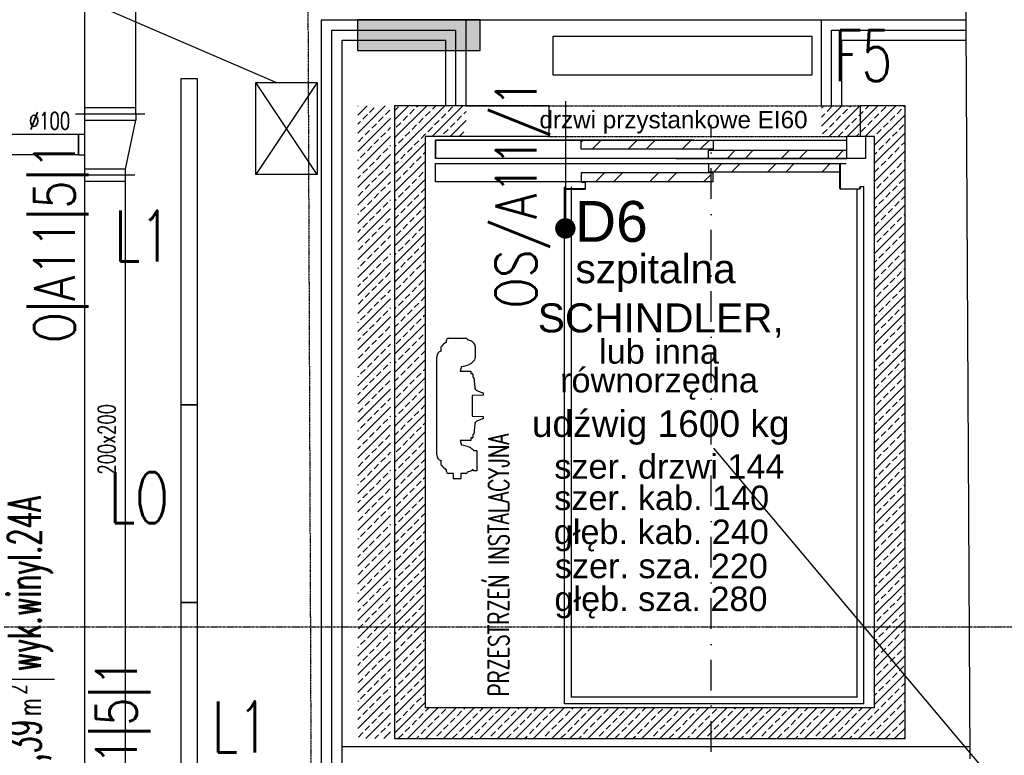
# Model space of a CAD drawing. Header units: inches. Extents: x -281236 to -70395, y 38777 to 102341.
# Tile 167 of 244: x -142139 to -141656, y 60531 to 60892. Entities that reach past the tile are written whole.
import ezdxf
from ezdxf.enums import TextEntityAlignment as Align

# ---------------------------------------------------------------- set-up
doc = ezdxf.new("R2010")
doc.units = ezdxf.units.IN
doc.header["$MEASUREMENT"] = 0
for name, pattern in [('CENTER', [2, 1.25, -0.25, 0.25, -0.25]), ('DASHDOT', [1, 0.5, -0.25, 0, -0.25]), ('DASHED2', [0.375, 0.25, -0.125]), ('DIVIDE', [31.75, 12.7, -6.35, 0, -6.35, 0, -6.35])]:
    doc.linetypes.add(name, pattern=pattern)
doc.layers.get('0').update_dxf_attribs({"color": 101})
for name, color, linetype in [('E-90', 6, 'Continuous'), ('E-OPIS-POM', 6, 'Continuous'), ('E35', 6, 'Continuous'), ('E50', 3, 'Continuous'), ('Ins-went', 141, 'Continuous'), ('Opis-spadki', 61, 'Continuous'), ('Opis-wykonczen', 2, 'Continuous'), ('Os-osie glowne', 8, 'CENTER'), ('Sc-beton-hatch', 86, 'Continuous'), ('Sc-cegla pelna', 32, 'Continuous'), ('Sc-gk', 120, 'Continuous'), ('Sc-gk-hatch', 8, 'Continuous'), ('Sc-nad', 5, 'DASHED2'), ('Sc-nadproza kon', 5, 'DASHED2'), ('Sch-opis', 51, 'Continuous'), ('Suf-widok', 8, 'Continuous'), ('W-idok', 9, 'Continuous'), ('Wyp-meble', 155, 'Continuous')]:
    doc.layers.add(name, color=color, linetype=linetype)
doc.styles.add('KA wymiar', font='romans.shx', dxfattribs={"width": 0.6})
doc.styles.add('ROMANS', font='romans', dxfattribs={"width": 0.85})
doc.styles.add('tab-bud$0$ROMANS', font='romans', dxfattribs={"width": 0.7})
doc.styles.add('TYTUL2', font='ARIAL.TTF')
doc.linetypes.add('BATTING', pattern='A,0.0001,-0.1,[134,ltypeshp.shx,S=0.1,R=0,X=-0.1,Y=0],-0.2,[134,ltypeshp.shx,S=0.1,R=180,X=0.1,Y=0],-0.1', length=0.4001)
pattern_1 = [(45, (-188741.938, 11195.726), (-13.258252, 13.258252), []), (45, (-188733.099, 11195.726), (-13.258252, 13.258252), [])]

# ---------------------------------------------------------------- blocks, each defined once
blk = doc.blocks.new('w2')
h = blk.add_hatch()
h.set_pattern_fill('ANSI32', color=256, scale=50, style=0)
h.set_pattern_definition(pattern_1)
h.paths.add_polyline_path([(-144149.4, 50762.8), (-144150.36, 50762.8), (-144150.36, 50758.36), (-144149.4, 50758.36)])
h.paths.add_polyline_path([(-144150.36, 50762.8), (-144158.86, 50762.8), (-144212.56, 50762.8), (-144214.06, 50762.8), (-144214.06, 50758.36), (-144150.36, 50758.36)])
h = blk.add_hatch()
h.set_pattern_fill('ANSI32', color=256, scale=50, style=0)
h.set_pattern_definition(pattern_1)
h.paths.add_polyline_path([(-144083.86, 50753.8), (-144083.86, 50757.8), (-144150.36, 50757.8), (-144150.36, 50753.8)])
h = blk.add_hatch()
h.set_pattern_fill('ANSI32', color=256, scale=50, style=0)
h.set_pattern_definition(pattern_1)
h.paths.add_polyline_path([(-144087.36, 50751.3), (-144150.36, 50751.3), (-144150.36, 50747.3), (-144087.36, 50747.3)])
h.paths.add_polyline_path([(-144150.36, 50751.3), (-144151.6, 50751.3), (-144151.6, 50747.3), (-144150.36, 50747.3)])
h = blk.add_hatch()
h.set_pattern_fill('ANSI32', color=256, scale=50, style=0)
h.set_pattern_definition(pattern_1)
h.paths.add_polyline_path([(-144150.36, 50742.3), (-144150.36, 50746.74), (-144214.06, 50746.74), (-144214.06, 50742.3), (-144212.56, 50742.3), (-144212.17, 50742.3)])
for p, q in [((-144229.86, 50779.6), (-144305.36, 50779.6)), ((-144305.36, 50779.6), (-144305.36, 50469.6)), ((-144229.86, 50779.6), (-144229.86, 50764.6)), ((-144055.36, 50779.6), (-144077.36, 50779.6)), ((-144077.36, 50779.6), (-144077.36, 50764.6)), ((-144055.36, 50469.6), (-144055.36, 50779.6)), ((-144229.86, 50764.6), (-144290.36, 50764.6)), ((-144290.36, 50764.6), (-144290.36, 50484.6)), ((-144285.36, 50753.8), (-144285.36, 50762.8)), ((-144285.36, 50762.8), (-144285.36, 50753.8)), ((-144285.36, 50762.8), (-144212.56, 50762.8)), ((-144212.56, 50762.8), (-144285.36, 50762.8)), ((-144214.06, 50758.36), (-144214.06, 50762.8)), ((-144212.56, 50762.8), (-144158.86, 50762.8)), ((-144158.86, 50762.8), (-144212.56, 50762.8)), ((-144158.86, 50762.8), (-144083.86, 50762.8)), ((-144149.4, 50762.8), (-144149.4, 50758.36)), ((-144083.86, 50753.8), (-144083.86, 50764.6)), ((-144074.66, 50764.6), (-144083.86, 50764.6)), ((-144070.36, 50764.6), (-144077.36, 50764.6)), ((-144074.66, 50764.6), (-144074.66, 50753.8)), ((-144070.36, 50484.6), (-144070.36, 50764.6)), ((-144158.86, 50758.36), (-144214.06, 50758.36)), ((-144149.4, 50758.36), (-144214.06, 50758.36)), ((-144151.6, 50753.8), (-144151.6, 50757.8)), ((-144151.6, 50757.8), (-144083.86, 50757.8)), ((-144167.56, 50753.8), (-144285.36, 50753.8)), ((-144083.86, 50753.8), (-144167.56, 50753.8)), ((-144167.56, 50753.8), (-144083.86, 50753.8)), ((-144074.66, 50753.8), (-144083.86, 50753.8)), ((-144285.36, 50751.3), (-144087.36, 50751.3)), ((-144285.36, 50742.3), (-144285.36, 50751.3)), ((-144151.6, 50751.3), (-144151.6, 50747.3)), ((-144151.6, 50747.3), (-144087.36, 50747.3)), ((-144087.36, 50747.3), (-144087.36, 50751.3)), ((-144087.36, 50747.8), (-144087.36, 50750.74)), ((-144087.36, 50740.1), (-144087.36, 50747.3)), ((-144087.21, 50750.99), (-144087.21, 50739.11)), ((-144087.06, 50751.3), (-144084.36, 50751.3)), ((-144084.36, 50751.15), (-144087.05, 50751.15)), ((-144084.36, 50751.3), (-144084.36, 50751.15)), ((-144149.4, 50746.74), (-144214.06, 50746.74)), ((-144214.06, 50746.74), (-144214.06, 50742.3)), ((-144149.4, 50742.3), (-144149.4, 50746.74)), ((-144212.56, 50742.3), (-144285.36, 50742.3)), ((-144222.11, 50486.6), (-144222.11, 50739.9)), ((-144221.71, 50739.9), (-144221.86, 50739.9)), ((-144221.86, 50739.9), (-144221.86, 50739.1)), ((-144221.71, 50739.11), (-144221.71, 50739.9)), ((-144221.56, 50738.8), (-144212.17, 50738.8)), ((-144212.17, 50738.95), (-144221.55, 50738.95)), ((-144218.86, 50739.9), (-144218.86, 50489.85)), ((-144149.4, 50742.3), (-144214.06, 50742.3)), ((-144212.17, 50742.3), (-144213.86, 50742.3)), ((-144213.86, 50742.3), (-144213.86, 50742.15)), ((-144213.86, 50742.15), (-144212.17, 50742.15)), ((-144212.01, 50741.99), (-144212.01, 50739.11)), ((-144211.86, 50739.11), (-144211.86, 50741.99)), ((-144087.36, 50739.11), (-144087.36, 50741.89)), ((-144087.05, 50738.95), (-144077.67, 50738.95)), ((-144077.66, 50738.8), (-144087.05, 50738.8)), ((-144078.86, 50489.85), (-144078.86, 50738.8)), ((-144077.51, 50739.11), (-144077.51, 50739.9)), ((-144077.51, 50739.9), (-144077.36, 50739.9)), ((-144077.36, 50739.9), (-144077.36, 50739.1)), ((-144075.61, 50739.9), (-144077.36, 50739.9)), ((-144075.61, 50486.6), (-144075.61, 50739.9)), ((-144279.18, 50665.78), (-144270.42, 50665.78)), ((-144282.6, 50661.6), (-144282.41, 50661.65)), ((-144282.6, 50659.43), (-144282.6, 50661.6)), ((-144280.02, 50663.72), (-144280.02, 50664.82)), ((-144265.86, 50661.53), (-144265.86, 50656.3)), ((-144284.77, 50608.62), (-144284.77, 50656.58)), ((-144272.64, 50651.9), (-144273.33, 50649.6)), ((-144273.33, 50649.6), (-144268.01, 50649.6)), ((-144268.01, 50649.6), (-144268.01, 50648.36)), ((-144268.01, 50648.36), (-144267.31, 50648.36)), ((-144267.01, 50648.06), (-144267.01, 50646.59)), ((-144266.36, 50645.8), (-144266.36, 50644.9)), ((-144266.36, 50644.9), (-144266.1, 50641.48)), ((-144262.01, 50637.8), (-144267.36, 50637.65)), ((-144267.36, 50637.65), (-144267.36, 50627.56)), ((-144265.1, 50640.05), (-144262.31, 50639.01)), ((-144262.31, 50639.01), (-144262.01, 50639)), ((-144262.01, 50639), (-144262.01, 50637.8)), ((-144267.36, 50627.56), (-144262.01, 50627.4)), ((-144262.01, 50627.4), (-144262.01, 50626.2)), ((-144266.1, 50623.73), (-144266.36, 50620.3)), ((-144262.31, 50626.19), (-144265.1, 50625.16)), ((-144262.01, 50626.2), (-144262.31, 50626.19)), ((-144267.01, 50618.62), (-144267.01, 50617.15)), ((-144266.36, 50620.3), (-144266.36, 50619.4)), ((-144268.01, 50615.61), (-144273.33, 50615.61)), ((-144273.33, 50615.61), (-144272.64, 50613.3)), ((-144267.31, 50616.85), (-144268.01, 50616.85)), ((-144268.01, 50616.85), (-144268.01, 50615.61)), ((-144266.63, 50610.73), (-144265.17, 50610.73)), ((-144265.17, 50610.73), (-144265.17, 50600.78)), ((-144282.6, 50603.6), (-144282.6, 50605.78)), ((-144282.41, 50603.55), (-144282.6, 50603.6)), ((-144280.02, 50600.38), (-144280.02, 50601.48)), ((-144276.51, 50599.42), (-144279.18, 50599.42)), ((-144279.18, 50599.42), (-144279.18, 50599.42)), ((-144276.51, 50597.07), (-144276.51, 50599.42)), ((-144272.94, 50599.42), (-144272.94, 50597.07)), ((-144270.42, 50599.42), (-144272.94, 50599.42)), ((-144269.59, 50600.38), (-144269.59, 50600.38)), ((-144267.53, 50601.02), (-144267.53, 50601.02)), ((-144266.92, 50600.78), (-144266.92, 50601.55)), ((-144265.17, 50600.78), (-144266.92, 50600.78)), ((-144273.24, 50596.77), (-144276.21, 50596.77)), ((-144305.36, 50469.6), (-144055.36, 50469.6))]:
    blk.add_line(p, q)
for points in [[(-144078.86, 50489.85), (-144218.86, 50489.85)], [(-144070.36, 50484.6), (-144290.36, 50484.6)], [(-144075.61, 50486.6), (-144222.11, 50486.6)]]:
    blk.add_lwpolyline(points)
for centre, radius, start, end in [((-144087.06, 50751), 0.3, 90, 180), ((-144087.05, 50750.99), 0.16, 90, 180), ((-144221.56, 50739.1), 0.3, 180, 270), ((-144221.55, 50739.11), 0.16, 180, 270), ((-144212.17, 50741.99), 0.31, 0, 90), ((-144212.17, 50741.99), 0.16, 0, 90), ((-144212.17, 50739.11), 0.16, 270, 0), ((-144212.17, 50739.11), 0.31, 270, 0), ((-144087.05, 50739.11), 0.31, 180, 270), ((-144087.05, 50739.11), 0.16, 180, 270), ((-144077.67, 50739.11), 0.16, 270, 0), ((-144077.66, 50739.1), 0.3, 270, 0), ((-144279.05, 50664.82), 0.969, 97.7862, 180), ((-144270.56, 50664.82), 0.969, 359.961, 81.59), ((-144277.94, 50658.91), 5.25, 113.354, 148.4275), ((-144269.88, 50660.25), 4.58, 59.0774, 86.3482), ((-144270.82, 50659.76), 5.51, 31.5633, 53.3824), ((-144268.64, 50661.48), 2.77, 0.9102, 24.6865), ((-144281.82, 50656.58), 2.95, 105.3846, 180), ((-144268.64, 50656.34), 2.77, 335.3135, 359.0898), ((-144273.88, 50664.22), 12.38, 275.766, 297.7749), ((-144270.82, 50658.07), 5.51, 299.3678, 328.4367), ((-144267.31, 50648.06), 0.3, 0, 90), ((-144267.16, 50645.8), 0.8, 0, 79.1931), ((-144264.41, 50641.6), 1.7, 184.2513, 246.0178), ((-144264.41, 50623.6), 1.7, 113.9822, 175.7487), ((-144267.31, 50617.15), 0.3, 270, 0), ((-144267.16, 50619.4), 0.8, 280.8069, 0), ((-144273.88, 50600.99), 12.38, 62.2251, 84.234), ((-144281.82, 50608.62), 2.95, 180, 254.6154), ((-144270.82, 50607.13), 5.51, 40.6842, 60.6322), ((-144277.94, 50606.3), 5.25, 211.5725, 246.646), ((-144279.05, 50600.38), 0.969, 180, 262.2138), ((-144270.56, 50600.38), 0.969, 278.41, 359.961), ((-144269.88, 50604.95), 4.58, 273.7195, 300.9226), ((-144270.82, 50605.45), 5.51, 306.6176, 315.0158), ((-144276.21, 50597.07), 0.3, 180, 270), ((-144273.24, 50597.07), 0.3, 270, 0)]:
    blk.add_arc(centre, radius, start, end)
at = {"layer": 'W-idok', "linetype": 'DASHDOT', "ltscale": 30}
blk.add_line((-144150.36, 50463.1), (-144150.36, 50770.3), dxfattribs=at)
blk = doc.blocks.new('pow')
for p, q in [((0, 0.5229), (0, -0.5229)), ((-1.0753, 0), (1.7797, 0))]:
    blk.add_line(p, q)
at = {"style": 'KA wymiar', "width": 0.6}
for s, height, p in [('2', 0.18, (-0.1392, -0.2698)), ('m', 0.21, (-0.3332, -0.401))]:
    blk.add_text(s, height=height, dxfattribs=at).set_placement(p)
for tag, p in [('01', (-0.1311, 0.0844)), ('000.00', (-0.3636, -0.401))]:
    blk.add_attdef(tag, text='', height=0.3, dxfattribs=at).set_placement(p, align=Align.RIGHT)
for tag, p in [('POMIESZCZENIE', (0.0709, 0.0844)), ('POSADZKA', (0.0709, -0.401))]:
    blk.add_attdef(tag, p, '', height=0.3, dxfattribs=at)

msp = doc.modelspace()

# ---------------------------------------------------------------- hatches: boundary and pattern name
at = {"layer": 'E50'}
msp.add_hatch(color=256, dxfattribs=at).paths.add_polyline_path([(-141973.2, 60891.55), (-141973.2, 60876.55), (-141913.2, 60876.55), (-141913.2, 60891.55)])
at = {"layer": 'Sc-beton-hatch'}
h = msp.add_hatch(dxfattribs=at)
h.set_pattern_fill('ANSI33', color=256, scale=25, style=0)
h.set_pattern_definition([(45, (179.986, 17435.383), (-4.41941738, 4.41941738), []), (45, (184.405, 17435.383), (-4.41941738, 4.41941738), [3.125, -1.5625])])
h.paths.add_polyline_path([(-141957.01, 60849.45), (-141973.01, 60849.45), (-141973.01, 60539.45), (-141957.01, 60539.45)])
h = msp.add_hatch(dxfattribs=at)
h.set_pattern_fill('ANSI33', color=256, scale=25, style=0)
h.set_pattern_definition([(45, (-563.8086, 18244.6077), (-4.41941738, 4.41941738), []), (45, (-559.389, 18244.6077), (-4.41941738, 4.41941738), [3.125, -1.5625])])
h.paths.add_polyline_path([(-141705.01, 60849.45), (-141746.01, 60849.45), (-141746.01, 60834.45), (-141720.01, 60834.45), (-141720.01, 60554.45), (-141824.01, 60554.45), (-141824.01, 60539.45), (-141705.01, 60539.45)])
h.paths.add_polyline_path([(-141920.01, 60834.45), (-141920.01, 60849.45), (-141955.01, 60849.45), (-141955.01, 60539.45), (-141824.01, 60539.45), (-141824.01, 60554.45), (-141940.01, 60554.45), (-141940.01, 60834.45)])

# ---------------------------------------------------------------- linework, layer by layer
at = {"layer": 'E35'}
for p, q in [((-142101.21, 60898.98), (-142012.94, 60860.83)), ((-141993.01, 60815.83), (-142023.01, 60860.83)), ((-141993.01, 60860.83), (-142023.01, 60815.83)), ((-141490.36, 60315.24), (-141798.72, 60681.74))]:
    msp.add_line(p, q, dxfattribs=at)
for points in [[(-141750.71, 60864.54), (-141877.31, 60864.54), (-141877.31, 60883.54), (-141750.71, 60883.54)], [(-142051.8, 60702.88), (-142059.5, 60702.88), (-142059.5, 60862.88), (-142051.8, 60862.88)], [(-142051.8, 60606.08), (-142059.5, 60606.08), (-142059.5, 60702.88), (-142051.8, 60702.88)], [(-142051.8, 60446.08), (-142059.5, 60446.08), (-142059.5, 60606.08), (-142051.8, 60606.08)]]:
    msp.add_lwpolyline(points, close=True, dxfattribs=at)
at = {"layer": 'E35', "ltscale": 0.2}
msp.add_lwpolyline([(-141993.01, 60860.83), (-141993.01, 60815.83), (-142023.01, 60815.83), (-142023.01, 60860.83)], close=True, dxfattribs=at)
at = {"layer": 'E50'}
msp.add_line((-141871.4, 60851.67), (-141871.4, 60789.39), dxfattribs=at)
msp.add_lwpolyline([(-141913.2, 60891.55), (-141973.2, 60891.55), (-141973.2, 60876.55), (-141913.2, 60876.55)], close=True, dxfattribs=at)
at = {"layer": 'E50', "const_width": 5}
msp.add_lwpolyline([(-141871.4, 60786.89, 1), (-141871.4, 60791.89, 1)], format="xyb", close=True, dxfattribs=at)
at = {"layer": 'Ins-went'}
for p, q in [((-142106.82, 60845.44), (-142106.82, 61191.37)), ((-142106.82, 60852.47), (-142106.82, 61191.37)), ((-142081.82, 60845.44), (-142081.82, 61191.37)), ((-142081.82, 60852.47), (-142081.82, 61191.37)), ((-142081.82, 60848.44), (-142106.82, 60848.44)), ((-142111.32, 60845.44), (-142077.32, 60845.44)), ((-142106.82, 60815.44), (-142106.82, 60845.44)), ((-142106.82, 60842.44), (-142081.82, 60842.44)), ((-142086.82, 60818.44), (-142081.82, 60842.44)), ((-142081.82, 60845.44), (-142081.82, 60842.44)), ((-142109.82, 60835.44), (-142511.42, 60835.44)), ((-142109.82, 60825.44), (-142109.82, 60835.44)), ((-142106.82, 60835.44), (-142109.82, 60835.44)), ((-142109.82, 60835.44), (-142109.82, 60825.44)), ((-142109.82, 60825.44), (-142511.42, 60825.44)), ((-142109.82, 60825.44), (-142106.82, 60825.44)), ((-142106.82, 60484.8), (-142106.82, 60822.47)), ((-142086.82, 60818.44), (-142106.82, 60818.44)), ((-142086.82, 60815.44), (-142086.82, 60818.44)), ((-142082.32, 60815.44), (-142111.32, 60815.44)), ((-142086.82, 60812.44), (-142106.82, 60812.44)), ((-142086.82, 60484.8), (-142086.82, 60815.44))]:
    msp.add_line(p, q, dxfattribs=at)
at = {"layer": 'Os-osie glowne'}
msp.add_line((-143199.2, 60594.14), (-138010.68, 60594.14), dxfattribs=at)
at = {"layer": 'Sc-cegla pelna'}
msp.add_lwpolyline([(-141676.64, 61158.54), (-141673.24, 60529.45)], dxfattribs=at)
at = {"layer": 'Sc-gk'}
for p, q in [((-141990.76, 60891.55), (-141920.01, 60891.55)), ((-141990.76, 60520.55), (-141990.76, 60891.55)), ((-141920.01, 60849.45), (-141920.01, 60891.55)), ((-141746.01, 60891.55), (-141675.19, 60891.55)), ((-141746.01, 60849.45), (-141746.01, 60891.55)), ((-141980.76, 60881.55), (-141930.01, 60881.55)), ((-141980.76, 60520.55), (-141980.76, 60881.55)), ((-141930.01, 60849.45), (-141930.01, 60881.55)), ((-141736.01, 60881.55), (-141675.14, 60881.55)), ((-141736.01, 60849.45), (-141736.01, 60881.55)), ((-141673.24, 60535.45), (-141980.76, 60535.45))]:
    msp.add_line(p, q, dxfattribs=at)
at = {"layer": 'Sc-gk-hatch', "linetype": 'BATTING', "ltscale": 0.22}
for p, q in [((-141985.76, 60886.55), (-141925.01, 60886.55)), ((-141985.76, 60520.55), (-141985.76, 60886.55)), ((-141925.01, 60849.45), (-141925.01, 60886.55)), ((-141741.01, 60886.55), (-141675.19, 60886.55)), ((-141741.01, 60849.45), (-141741.01, 60886.55))]:
    msp.add_line(p, q, dxfattribs=at)
at = {"layer": 'Sc-nad'}
msp.add_line((-141920.01, 60891.55), (-141746.01, 60891.55), dxfattribs=at)
at = {"layer": 'Sc-nadproza kon', "linetype": 'DASHDOT', "ltscale": 0.5}
for points in [[(-141920.01, 60849.45), (-141727.01, 60849.45)], [(-141880.01, 60834.45), (-141733.51, 60834.45)]]:
    msp.add_lwpolyline(points, dxfattribs=at)
at = {"layer": 'Suf-widok', "linetype": 'DIVIDE', "ltscale": 0.02}
msp.add_lwpolyline([(-142188.15, 61158.54), (-141998.53, 61158.54), (-141988.47, 58631.43), (-142174.44, 58632.13)], dxfattribs=at)

# ---------------------------------------------------------------- block references
at = {"layer": 'E-OPIS-POM', "xscale": 54, "yscale": 54, "zscale": 54, "rotation": 90}
msp.add_blockref('pow', (-142149.9, 60568.5), dxfattribs=at).add_auto_attribs({'000.00': '35,39', '01': '16/2', 'POMIESZCZENIE': 'KORYTARZ', 'POSADZKA': 'wyk.winyl.24A'})
at = {"layer": 'Wyp-meble'}
msp.add_blockref('w2', (2350.35, 10069.85), dxfattribs=at)

# ---------------------------------------------------------------- texts
at = {"layer": 'E-90', "style": 'ROMANS', "width": 0.8}
for p in [(-142120.15, 60782.64), (-142089.87, 60529.28)]:
    msp.add_text('O|A11|5|1', height=20, rotation=90, dxfattribs=at).set_placement(p, align=Align.MIDDLE)
at = {"layer": 'E35', "style": 'ROMANS', "width": 0.7}
for s, p in [('F5', (-141725.57, 60874.04)), ('L1', (-142078.46, 60785.59)), ('LO', (-142080.2, 60657.46)), ('L1', (-142030.63, 60545.12))]:
    msp.add_text(s, height=25, dxfattribs=at).set_placement(p, align=Align.MIDDLE)
at = {"layer": 'E35', "style": 'ROMANS', "width": 0.8}
msp.add_text('OS/A11/1', height=20, rotation=89.9961, dxfattribs=at).set_placement((-141894.11, 60806.39), align=Align.MIDDLE)
at = {"layer": 'Ins-went', "style": 'tab-bud$0$ROMANS', "width": 0.7}
msp.add_text('%%c100', height=8.424, dxfattribs=at).set_placement((-142134.14, 60837.89))
msp.add_text('200x200', height=8.424, rotation=90, dxfattribs=at).set_placement((-142091.84, 60668.72))
at = {"layer": 'Opis-spadki', "style": 'TYTUL2'}
for s, height, p in [('D6', 20, (-141848.87, 60792.82)), ('szpitalna', 14.239, (-141827.2, 60767.86)), ('SCHINDLER,', 14.239, (-141824.66, 60744.32)), ('lub inna', 12, (-141825.5, 60729.35)), ('równorzędna', 12, (-141825.5, 60713.62)), ('udźwig 1600 kg', 13, (-141824.69, 60692.23)), ('szer. drzwi 144', 12, (-141820.44, 60672.97)), ('szer. kab. 140', 12, (-141824.22, 60657.59)), ('głęb. kab. 240', 12, (-141824.39, 60639.2)), ('szer. sza. 220', 12, (-141824.39, 60624)), ('głęb. sza. 280', 12, (-141824.56, 60606.37))]:
    msp.add_text(s, height=height, dxfattribs=at).set_placement(p, align=Align.MIDDLE)
at = {"layer": 'Opis-wykonczen', "insert": (-141884.08, 60846.93), "char_height": 8.5, "width": 171.4061, "attachment_point": 1, "style": 'TYTUL2'}
msp.add_mtext('drzwi przystankowe EI60', dxfattribs=at)
at = {"layer": 'Sch-opis', "style": 'ROMANS', "width": 0.7}
msp.add_text('PRZESTRZEŃ INSTALACYJNA', height=10, rotation=90, dxfattribs=at).set_placement((-141899.1, 60560.21))

doc.saveas('drawing.dxf')
